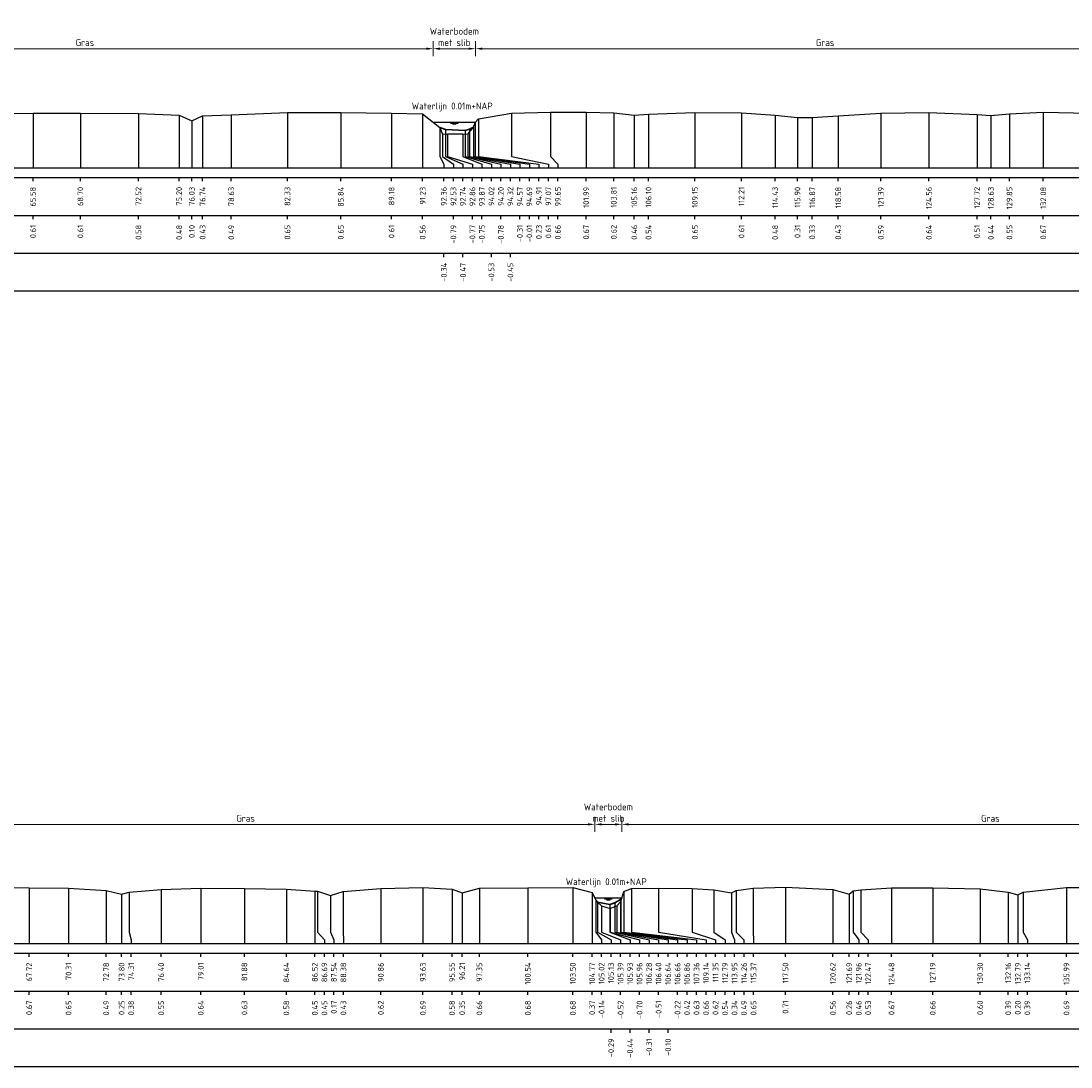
# Model space of a CAD drawing. Header units: metres. Extents: x 132725 to 140175, y 414354 to 417094.
# Tile 11 of 61: x 139763 to 139832, y 416533 to 416602. Entities that reach past the tile are written whole.
import ezdxf
from ezdxf.enums import TextEntityAlignment as Align

# ---------------------------------------------------------------- set-up
doc = ezdxf.new("R2010")
doc.units = ezdxf.units.M
doc.header["$PDMODE"] = 35
doc.header["$PDSIZE"] = 0.075
doc.layers.get('Defpoints').update_dxf_attribs({"true_color": 0x806000})
for name, color, linetype, lineweight in [('B-ME-GW-MAAIVELD-GD', 8, 'GW-MAAIVELD', 25), ('X-ME-AL-PROFIEL_BOVENKANT SLIB-GD', 42, 'Continuous', 35), ('X-XX-AL-DETAIL1-M', 7, 'Continuous', 18), ('X-XX-AL-NAP-T18', 7, 'Continuous', 18)]:
    doc.layers.add(name, color=color, linetype=linetype, lineweight=lineweight)
doc.layers.add('X-ME-AL-PROFIEL_WATERLIJN-GD', color=150, linetype='Continuous')
doc.layers.add('X-ME-AL-PROFIELRASTER-S', color=7, linetype='Continuous')
doc.styles.add('NLCS-ISO-ANNOTATIEF-T18', font='NLCS-ISO.ttf', dxfattribs={"height": 1.8})
doc.styles.add('NLCS-ISO-ANNOTATIVE-T18', font='NLCS-ISO.ttf', dxfattribs={"height": 1.8})
doc.linetypes.add('GW-MAAIVELD', pattern='A,12,[40,NLCS.SHX,S=1,R=0,X=0,Y=-0.5],12', length=24)
doc.dimstyles.new('NLCS-ANNOTATIEF-T18-PIJL_L2_H0', dxfattribs={"dimtxt": 2.5, "dimasz": 1.8, "dimexe": 2, "dimexo": 2, "dimgap": 0.7, "dimtad": 1, "dimzin": 0, "dimdsep": 46, "dimtxsty": 'NLCS-ISO-ANNOTATIEF-T18', "dimcen": 0, "dimdle": 2, "dimclrd": 256, "dimclre": 256, "dimclrt": 10, "dimaunit": 2, "dimadec": 0, "dimazin": 0, "dimtfac": 1, "dimtdec": 3, "dimtofl": 0, "dimtmove": 0, "dimatfit": 3, "dimfxl": 2, "dimfxlon": 1, "dimtfillclr": 256, "dimtolj": 1, "dimtzin": 0, "dimlwd": -1, "dimlwe": -1, "dimarcsym": 0})

# ---------------------------------------------------------------- blocks, each defined once
blk = doc.blocks.new('SAL-PROFIELRASTER_BALK_EIND1-SOD')
at = {"color": 0, "linetype": 'ByBlock', "lineweight": -2, "flags": 128}
for points in [[(0, 0), (1, 0)], [(0, -2.5), (1, -2.5)], [(0, -12.5), (1, -12.5)]]:
    blk.add_lwpolyline(points, dxfattribs=at)
blk = doc.blocks.new('SAL-PROFIELRASTER_BALK_EIND2-SOD')
at = {"color": 0, "linetype": 'ByBlock', "lineweight": -2}
blk.add_line((1, -12.5), (0, -12.5), dxfattribs=at)
blk = doc.blocks.new('SAL-PROFIELRASTER_BALK_DATA-SOD')
at = {"color": 0, "linetype": 'ByBlock', "lineweight": -2}
blk.add_lwpolyline([(0, -3.5), (0, -2.5)], dxfattribs=at)
at = {"color": 0, "linetype": 'ByBlock', "lineweight": -2, "style": 'NLCS-ISO-ANNOTATIVE-T18'}
blk.add_attdef('GETAL', text='', height=1.5, rotation=90, dxfattribs=at).set_placement((0.75, -5), align=Align.RIGHT)
blk = doc.blocks.new('SAL-PROFIELRASTER_AANHAAL-SOD')
at = {"color": 9, "linetype": 'ByBlock', "lineweight": -2, "flags": 128}
blk.add_lwpolyline([(0, 1), (0, 0)], dxfattribs=at)
blk = doc.blocks.new('SAL-PROFIELRASTER_AANHAAL_STAGGER-SOD')
at = {"color": 9, "linetype": 'ByBlock', "lineweight": -2, "flags": 128}
for points in [[(0, 0), (0, -0.25)], [(0, -0.25), (1, -0.75)], [(1, -0.75), (1, -1)]]:
    blk.add_lwpolyline(points, dxfattribs=at)
blk = doc.blocks.new('*D206')
at = {"layer": 'Defpoints', "color": 0, "transparency": 16777216}
for p in [(139744.191, 416599.771), (139744.191, 416594.939), (139790.038, 416594.935)]:
    blk.add_point(p, dxfattribs=at)
at = {"layer": 'X-XX-AL-DETAIL1-M', "transparency": 16777216}
for p, q in [((139744.191, 416599.271), (139744.191, 416600.271)), ((139790.038, 416599.271), (139790.038, 416600.271)), ((139789.588, 416599.771), (139744.641, 416599.771))]:
    blk.add_line(p, q, dxfattribs=at)
for points in [[(139744.641, 416599.846), (139744.641, 416599.696), (139744.191, 416599.771)], [(139789.588, 416599.846), (139789.588, 416599.696), (139790.038, 416599.771)]]:
    blk.add_solid(points, dxfattribs=at)
at = {"layer": 'X-XX-AL-DETAIL1-M', "color": 10, "transparency": 16777216, "insert": (139767.114, 416600.171), "char_height": 0.45, "attachment_point": 5, "style": 'NLCS-ISO-ANNOTATIEF-T18'}
blk.add_mtext('\\A1;Gras', dxfattribs=at)
blk = doc.blocks.new('*D207')
at = {"layer": 'Defpoints', "color": 0, "transparency": 16777216}
for p in [(139790.038, 416599.771), (139790.038, 416594.935), (139792.825, 416594.935)]:
    blk.add_point(p, dxfattribs=at)
at = {"layer": 'X-XX-AL-DETAIL1-M', "transparency": 16777216}
for p, q in [((139790.038, 416599.271), (139790.038, 416600.271)), ((139792.825, 416599.271), (139792.825, 416600.271)), ((139792.375, 416599.771), (139790.488, 416599.771))]:
    blk.add_line(p, q, dxfattribs=at)
for points in [[(139790.488, 416599.846), (139790.488, 416599.696), (139790.038, 416599.771)], [(139792.375, 416599.846), (139792.375, 416599.696), (139792.825, 416599.771)]]:
    blk.add_solid(points, dxfattribs=at)
at = {"layer": 'X-XX-AL-DETAIL1-M', "color": 10, "transparency": 16777216, "insert": (139791.431, 416600.546), "char_height": 0.45, "attachment_point": 5, "style": 'NLCS-ISO-ANNOTATIEF-T18'}
blk.add_mtext('\\A1;Waterbodem\\Pmet slib', dxfattribs=at)
blk = doc.blocks.new('*D208')
at = {"layer": 'Defpoints', "color": 0, "transparency": 16777216}
for p in [(139792.825, 416599.771), (139792.825, 416594.935), (139838.842, 416594.935)]:
    blk.add_point(p, dxfattribs=at)
at = {"layer": 'X-XX-AL-DETAIL1-M', "transparency": 16777216}
for p, q in [((139792.825, 416599.271), (139792.825, 416600.271)), ((139838.842, 416599.271), (139838.842, 416600.271)), ((139838.392, 416599.771), (139793.275, 416599.771))]:
    blk.add_line(p, q, dxfattribs=at)
for points in [[(139793.275, 416599.846), (139793.275, 416599.696), (139792.825, 416599.771)], [(139838.392, 416599.846), (139838.392, 416599.696), (139838.842, 416599.771)]]:
    blk.add_solid(points, dxfattribs=at)
at = {"layer": 'X-XX-AL-DETAIL1-M', "color": 10, "transparency": 16777216, "insert": (139815.834, 416600.171), "char_height": 0.45, "attachment_point": 5, "style": 'NLCS-ISO-ANNOTATIEF-T18'}
blk.add_mtext('\\A1;Gras', dxfattribs=at)
blk = doc.blocks.new('*D291')
at = {"layer": 'Defpoints', "color": 0, "transparency": 16777216}
for p in [(139754.699, 416548.713), (139754.699, 416543.877), (139800.679, 416543.877)]:
    blk.add_point(p, dxfattribs=at)
at = {"layer": 'X-XX-AL-DETAIL1-M', "transparency": 16777216}
for p, q in [((139754.699, 416548.213), (139754.699, 416549.213)), ((139800.679, 416548.213), (139800.679, 416549.213)), ((139800.229, 416548.713), (139755.149, 416548.713))]:
    blk.add_line(p, q, dxfattribs=at)
for points in [[(139755.149, 416548.788), (139755.149, 416548.638), (139754.699, 416548.713)], [(139800.229, 416548.788), (139800.229, 416548.638), (139800.679, 416548.713)]]:
    blk.add_solid(points, dxfattribs=at)
at = {"layer": 'X-XX-AL-DETAIL1-M', "color": 10, "transparency": 16777216, "insert": (139777.689, 416549.113), "char_height": 0.45, "attachment_point": 5, "style": 'NLCS-ISO-ANNOTATIEF-T18'}
blk.add_mtext('\\A1;Gras', dxfattribs=at)
blk = doc.blocks.new('*D292')
at = {"layer": 'Defpoints', "color": 0, "transparency": 16777216}
for p in [(139800.679, 416548.713), (139800.679, 416543.877), (139802.462, 416543.877)]:
    blk.add_point(p, dxfattribs=at)
at = {"layer": 'X-XX-AL-DETAIL1-M', "transparency": 16777216}
for p, q in [((139800.679, 416548.213), (139800.679, 416549.213)), ((139802.462, 416548.213), (139802.462, 416549.213)), ((139802.012, 416548.713), (139801.129, 416548.713))]:
    blk.add_line(p, q, dxfattribs=at)
for points in [[(139801.129, 416548.788), (139801.129, 416548.638), (139800.679, 416548.713)], [(139802.012, 416548.788), (139802.012, 416548.638), (139802.462, 416548.713)]]:
    blk.add_solid(points, dxfattribs=at)
at = {"layer": 'X-XX-AL-DETAIL1-M', "color": 10, "transparency": 16777216, "insert": (139801.571, 416549.488), "char_height": 0.45, "attachment_point": 5, "style": 'NLCS-ISO-ANNOTATIEF-T18'}
blk.add_mtext('\\A1;Waterbodem\\Pmet slib', dxfattribs=at)
blk = doc.blocks.new('*D288')
at = {"layer": 'Defpoints', "color": 0, "transparency": 16777216}
for p in [(139802.462, 416548.713), (139802.462, 416543.877), (139850.963, 416543.895)]:
    blk.add_point(p, dxfattribs=at)
at = {"layer": 'X-XX-AL-DETAIL1-M', "transparency": 16777216}
for p, q in [((139802.462, 416548.213), (139802.462, 416549.213)), ((139850.963, 416548.213), (139850.963, 416549.213)), ((139850.513, 416548.713), (139802.912, 416548.713))]:
    blk.add_line(p, q, dxfattribs=at)
for points in [[(139802.912, 416548.788), (139802.912, 416548.638), (139802.462, 416548.713)], [(139850.513, 416548.788), (139850.513, 416548.638), (139850.963, 416548.713)]]:
    blk.add_solid(points, dxfattribs=at)
at = {"layer": 'X-XX-AL-DETAIL1-M', "color": 10, "transparency": 16777216, "insert": (139826.713, 416549.113), "char_height": 0.45, "attachment_point": 5, "style": 'NLCS-ISO-ANNOTATIEF-T18'}
blk.add_mtext('\\A1;Gras', dxfattribs=at)

msp = doc.modelspace()

# ---------------------------------------------------------------- linework, layer by layer
at = {"layer": 'B-ME-GW-MAAIVELD-GD', "ltscale": 0.1, "flags": 128}
for points in [[(139698.118, 416595.775), (139702.141, 416595.701), (139706.008, 416595.644), (139709.484, 416595.657), (139712.668, 416595.667), (139716.674, 416595.592), (139718.391, 416595.523), (139718.849, 416595.506), (139720.223, 416595.643), (139723.51, 416595.648), (139727.546, 416595.606), (139729.851, 416595.508), (139730.262, 416595.374), (139730.467, 416595.572), (139730.92, 416595.619), (139734.341, 416595.681), (139738.349, 416595.665), (139740.678, 416595.597), (139741.685, 416595.161), (139741.87, 416594.572), (139742.128, 416594.278), (139743.352, 416594.115), (139743.822, 416594.521), (139744.191, 416594.939), (139744.304, 416595.032), (139745.181, 416595.479), (139746.346, 416595.591), (139749.726, 416595.612), (139754.512, 416595.537), (139756.089, 416595.383), (139757.955, 416595.396), (139758.961, 416595.187), (139760.493, 416595.485), (139763.702, 416595.536), (139766.818, 416595.532), (139770.638, 416595.508), (139773.319, 416595.401), (139774.149, 416595.022), (139774.861, 416595.354), (139776.751, 416595.413), (139780.445, 416595.571), (139783.96, 416595.578), (139787.297, 416595.534), (139789.348, 416595.489), (139790.476, 416594.583), (139790.65, 416594.136), (139790.981, 416594.16), (139791.988, 416594.172), (139792.321, 416594.148), (139792.689, 416594.612), (139792.804, 416594.912), (139793.032, 416595.158), (139795.188, 416595.53), (139797.77, 416595.588), (139800.109, 416595.595), (139801.929, 416595.541), (139803.28, 416595.387), (139804.218, 416595.465), (139807.269, 416595.572), (139810.332, 416595.539), (139812.548, 416595.405), (139814.016, 416595.235), (139814.992, 416595.25), (139816.701, 416595.353), (139819.513, 416595.516), (139822.674, 416595.568), (139825.838, 416595.436), (139826.748, 416595.364), (139827.973, 416595.474), (139830.199, 416595.595), (139833.202, 416595.518), (139836.243, 416595.473), (139838.373, 416595.342), (139838.933, 416594.856), (139839.3, 416594.413), (139839.593, 416594.194), (139839.942, 416594.424), (139840.049, 416594.636), (139840.281, 416595.096), (139841.177, 416595.292), (139842.775, 416595.497), (139846.11, 416595.569), (139850.544, 416595.461), (139851.407, 416595.391), (139854.089, 416595.604), (139858.155, 416595.586), (139861.873, 416595.354), (139862.954, 416595.01), (139863.575, 416594.471), (139863.915, 416594.408), (139864.341, 416594.542), (139864.567, 416595.057), (139865.516, 416595.251), (139866.83, 416595.411), (139870.649, 416595.506), (139874.599, 416595.562), (139878.62, 416595.434), (139882.765, 416595.624), (139884.86, 416595.545), (139885.037, 416595.54), (139885.752, 416595.442), (139886.098, 416595.332), (139886.733, 416595.149), (139887.286, 416594.921), (139887.552, 416594.735), (139888.521, 416594.188), (139889.555, 416594.022), (139890.462, 416594.226), (139891.498, 416594.387), (139892.29, 416594.553), (139892.868, 416594.957), (139893.239, 416595.157), (139894, 416595.653), (139895.213, 416595.85)], [(139695.732, 416544.495), (139697.821, 416544.519), (139700.364, 416544.514), (139702.819, 416544.46), (139703.854, 416544.391), (139704.611, 416544.252), (139705.665, 416544.275), (139706.547, 416544.359), (139708.086, 416544.468), (139711.046, 416544.523), (139712.605, 416544.289), (139713.386, 416544.25), (139714.161, 416544.451), (139716.591, 416544.568), (139719.038, 416544.572), (139721.99, 416544.562), (139724.889, 416544.436), (139724.894, 416544.436), (139726.273, 416544.308), (139727.212, 416544.307), (139727.957, 416544.408), (139728.923, 416544.489), (139730.961, 416544.575), (139733.297, 416544.553), (139736.885, 416544.427), (139738.667, 416544.353), (139739.594, 416544.21), (139740.563, 416544.407), (139742.817, 416544.306), (139746.028, 416544.493), (139747.273, 416544.494), (139747.441, 416544.483), (139748.035, 416544.471), (139749.873, 416544.413), (139750.293, 416544.399), (139751.597, 416544.321), (139752.37, 416544.231), (139752.633, 416544.059), (139752.889, 416543.34), (139753.235, 416543.115), (139753.837, 416543.111), (139754.301, 416542.997), (139754.453, 416543.772), (139754.753, 416543.9), (139755.748, 416544.238), (139756.658, 416544.367), (139758.593, 416544.513), (139761.295, 416544.554), (139763.449, 416544.533), (139766.04, 416544.521), (139768.516, 416544.354), (139769.533, 416544.119), (139770.04, 416544.247), (139772.134, 416544.42), (139774.741, 416544.504), (139777.614, 416544.501), (139780.375, 416544.444), (139782.254, 416544.32), (139782.422, 416544.317), (139783.272, 416544.04), (139784.107, 416544.301), (139786.596, 416544.483), (139789.366, 416544.558), (139791.281, 416544.446), (139791.945, 416544.215), (139793.08, 416544.523), (139796.272, 416544.542), (139799.232, 416544.55), (139800.499, 416544.237), (139800.755, 416543.725), (139800.863, 416543.581), (139801.125, 416543.343), (139801.69, 416543.167), (139802.131, 416543.357), (139802.39, 416543.643), (139802.588, 416544.284), (139803.096, 416544.498), (139804.871, 416544.524), (139807.08, 416544.485), (139808.523, 416544.41), (139809.68, 416544.208), (139809.989, 416544.36), (139811.105, 416544.516), (139813.227, 416544.576), (139816.355, 416544.422), (139817.423, 416544.125), (139817.694, 416544.327), (139818.197, 416544.401), (139820.209, 416544.54), (139822.918, 416544.529), (139826.036, 416544.463), (139827.892, 416544.258), (139828.524, 416544.066), (139828.871, 416544.26), (139831.723, 416544.56), (139835.446, 416544.551), (139839.033, 416544.443), (139840.172, 416544.148), (139840.655, 416544.239), (139842.187, 416544.536), (139845.601, 416544.6), (139849.749, 416544.456), (139850.963, 416543.895), (139851.119, 416543.489), (139851.247, 416543.129), (139852.003, 416543.115), (139852.435, 416543.267), (139852.706, 416543.89), (139853.111, 416544.156), (139854.442, 416544.515), (139857.462, 416544.617), (139860.262, 416544.629), (139862.928, 416544.513), (139864.856, 416544.304), (139865.61, 416544.043), (139866.241, 416544.296), (139867.801, 416544.48), (139869.678, 416544.567), (139872.607, 416544.618), (139875.437, 416544.623), (139879.344, 416544.561), (139881.051, 416544.359), (139881.887, 416544.07), (139882.305, 416544.32), (139883.954, 416544.555), (139886.356, 416544.632), (139892.982, 416544.475), (139893.47, 416544.176), (139893.746, 416543.852), (139893.967, 416543.428), (139894.441, 416543.313), (139894.845, 416543.428), (139895.153, 416543.863), (139895.419, 416544.056), (139896.214, 416544.402), (139897.365, 416544.572), (139899.059, 416544.665), (139901.471, 416544.666), (139904.162, 416544.657), (139906.433, 416544.655), (139909.261, 416544.578), (139911.032, 416544.379), (139911.868, 416544.056), (139912.834, 416544.463), (139914.196, 416544.571), (139917.273, 416544.614), (139920.384, 416544.608), (139923.752, 416544.604), (139927.25, 416544.637), (139930.515, 416544.6), (139933.25, 416544.679), (139935.82, 416544.662), (139937.522, 416544.605), (139939.041, 416544.522), (139940.66, 416544.394), (139942.104, 416544.065), (139942.59, 416543.817), (139943.154, 416543.4), (139943.965, 416543.353), (139945.056, 416543.359), (139945.863, 416543.423), (139946.752, 416543.565), (139947.401, 416543.761), (139948.115, 416543.956), (139949.407, 416544.429), (139950.708, 416544.692), (139952.192, 416544.813)]]:
    msp.add_lwpolyline(points, dxfattribs=at)
at = {"layer": 'X-ME-AL-PROFIEL_BOVENKANT SLIB-GD'}
for points in [[(139790.476, 416594.583), (139790.854, 416594.454), (139792.135, 416594.395), (139792.435, 416594.478), (139792.689, 416594.612)], [(139800.863, 416543.581), (139801.662, 416543.428), (139802.007, 416543.553), (139802.373, 416543.766), (139802.462, 416543.877)]]:
    msp.add_lwpolyline(points, dxfattribs=at)
at = {"layer": 'X-ME-AL-PROFIEL_WATERLIJN-GD'}
for points in [[(139790.038, 416594.935), (139792.825, 416594.935)], [(139791.181, 416594.874), (139791.681, 416594.874)], [(139791.306, 416594.814), (139791.556, 416594.814)], [(139800.679, 416543.877), (139802.462, 416543.877)], [(139801.321, 416543.816), (139801.821, 416543.816)], [(139801.446, 416543.756), (139801.696, 416543.756)]]:
    msp.add_lwpolyline(points, dxfattribs=at)

# ---------------------------------------------------------------- block references
at = {"layer": 'X-ME-AL-PROFIELRASTER-S'}
for p, yscale in [((139763.702, 416591.925), 3.611), ((139766.818, 416591.925), 3.607), ((139770.638, 416591.925), 3.583), ((139773.319, 416591.925), 3.476), ((139774.861, 416591.925), 3.429), ((139776.751, 416591.925), 3.488), ((139780.445, 416591.925), 3.646), ((139783.96, 416591.925), 3.653), ((139787.297, 416591.925), 3.609), ((139789.348, 416591.925), 3.564), ((139793.032, 416592.925), 2.233), ((139795.188, 416592.925), 2.605), ((139797.77, 416592.925), 2.663), ((139800.109, 416591.925), 3.67), ((139801.929, 416591.925), 3.616), ((139803.28, 416591.925), 3.462), ((139804.218, 416591.925), 3.54), ((139807.269, 416591.925), 3.647), ((139810.332, 416591.925), 3.614), ((139812.548, 416591.925), 3.48), ((139814.016, 416591.925), 3.31), ((139814.992, 416591.925), 3.325), ((139816.701, 416591.925), 3.428), ((139819.513, 416591.925), 3.591), ((139822.674, 416591.925), 3.643), ((139825.838, 416591.925), 3.511), ((139826.748, 416591.925), 3.439), ((139827.973, 416591.925), 3.549), ((139830.199, 416591.925), 3.67), ((139774.149, 416591.925), 3.097), ((139790.476, 416592.925), 1.658), ((139790.854, 416592.925), 1.529), ((139792.135, 416592.925), 1.47), ((139792.435, 416592.925), 1.553), ((139792.689, 416592.925), 1.687), ((139792.804, 416592.925), 1.987), ((139790.65, 416592.925), 1.211), ((139790.981, 416592.925), 1.235), ((139791.988, 416592.925), 1.247), ((139792.321, 416592.925), 1.223), ((139763.449, 416540.867), 3.666), ((139766.04, 416540.867), 3.654), ((139768.516, 416540.867), 3.487), ((139769.533, 416540.867), 3.252), ((139770.04, 416541.867), 2.38), ((139772.134, 416540.867), 3.553), ((139774.741, 416540.867), 3.637), ((139777.614, 416540.867), 3.634), ((139780.375, 416540.867), 3.577), ((139782.254, 416540.867), 3.453), ((139782.422, 416541.867), 2.45), ((139783.272, 416541.867), 2.173), ((139784.107, 416541.867), 2.434), ((139786.596, 416540.867), 3.616), ((139789.366, 416540.867), 3.691), ((139791.281, 416540.867), 3.579), ((139791.945, 416540.867), 3.348), ((139793.08, 416540.867), 3.656), ((139796.272, 416540.867), 3.675), ((139799.232, 416540.867), 3.683), ((139800.499, 416540.867), 3.37), ((139802.588, 416541.867), 2.417), ((139803.096, 416541.867), 2.631), ((139804.871, 416541.867), 2.657), ((139807.08, 416541.867), 2.618), ((139808.523, 416541.867), 2.543), ((139809.68, 416541.867), 2.341), ((139809.989, 416541.867), 2.493), ((139811.105, 416541.867), 2.649), ((139813.227, 416540.867), 3.709), ((139816.355, 416540.867), 3.555), ((139817.423, 416540.867), 3.258), ((139817.694, 416541.867), 2.46), ((139818.197, 416541.867), 2.534), ((139820.209, 416540.867), 3.673), ((139822.918, 416540.867), 3.662), ((139826.036, 416540.867), 3.596), ((139827.892, 416540.867), 3.391), ((139828.524, 416540.867), 3.199), ((139828.871, 416541.867), 2.393), ((139831.723, 416540.867), 3.693), ((139800.755, 416541.867), 1.858), ((139800.863, 416541.867), 1.714), ((139801.125, 416541.867), 1.476), ((139801.662, 416541.867), 1.561), ((139802.007, 416541.867), 1.686), ((139802.131, 416541.867), 1.49), ((139802.373, 416541.867), 1.899), ((139802.39, 416541.867), 1.776), ((139801.69, 416541.867), 1.3)]:
    msp.add_blockref('SAL-PROFIELRASTER_AANHAAL-SOD', p, dxfattribs=dict(at, yscale=yscale))
for p, xscale, zscale in [((139790.476, 416592.925), 0.2696927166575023, 0.2696927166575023), ((139790.65, 416592.925), 0.7203503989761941, 0.7203503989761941), ((139790.854, 416592.925), 1.141036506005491, 1.141036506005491), ((139790.981, 416592.925), 1.63991148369, 1.63991148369), ((139791.988, 416592.925), 1.257361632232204, 1.257361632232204), ((139792.135, 416592.925), 1.735415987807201, 1.735415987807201), ((139792.321, 416592.925), 2.1749598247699, 2.1749598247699), ((139792.435, 416592.925), 2.685098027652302, 2.685098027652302), ((139792.689, 416592.925), 3.056741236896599, 3.056741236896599), ((139792.804, 416592.925), 3.566895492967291, 3.566895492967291), ((139793.032, 416592.925), 3.963257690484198, 3.963257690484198), ((139795.188, 416592.925), 2.432947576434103, 2.432947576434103), ((139797.77, 416592.925), 0.4758393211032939, 0.4758393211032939), ((139770.04, 416541.867), 0.1173666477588, 0.1173666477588), ((139782.422, 416541.867), 0.4570970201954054, 0.4570970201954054), ((139783.272, 416541.867), 0.2322100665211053, 0.2322100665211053), ((139784.107, 416541.867), 0.02231447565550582, 0.02231447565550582), ((139800.755, 416541.867), 0.3686040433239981, 0.3686040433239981), ((139800.863, 416541.867), 0.8864918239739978, 0.8864918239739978), ((139801.125, 416541.867), 1.248798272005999, 1.248798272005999), ((139801.662, 416541.867), 1.337157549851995, 1.337157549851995), ((139801.69, 416541.867), 1.934048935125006, 1.934048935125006), ((139802.007, 416541.867), 2.241790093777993, 2.241790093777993), ((139802.131, 416541.867), 2.743071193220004, 2.743071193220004), ((139802.373, 416541.867), 3.126188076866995, 3.126188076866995), ((139802.39, 416541.867), 3.734427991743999, 3.734427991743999), ((139802.588, 416541.867), 4.160971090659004, 4.160971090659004), ((139803.096, 416541.867), 4.277852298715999, 4.277852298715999), ((139804.871, 416541.867), 3.128357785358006, 3.128357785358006), ((139807.08, 416541.867), 1.543877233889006, 1.543877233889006), ((139808.523, 416541.867), 0.7264288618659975, 0.7264288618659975), ((139809.68, 416541.867), 0.1937530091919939, 0.1937530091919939), ((139809.989, 416541.867), 0.5096314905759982, 0.5096314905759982), ((139811.105, 416541.867), 0.01917181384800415, 0.01917181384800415), ((139817.694, 416541.867), 0.3536207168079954, 0.3536207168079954), ((139818.197, 416541.867), 0.4754898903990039, 0.4754898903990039), ((139828.871, 416541.867), 0.2781809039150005, 0.2781809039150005)]:
    msp.add_blockref('SAL-PROFIELRASTER_AANHAAL_STAGGER-SOD', p, dxfattribs=dict(at, xscale=xscale, zscale=zscale))
at = {"layer": 'X-ME-AL-PROFIELRASTER-S', "yscale": 0.25}
for name, p, xscale, zscale in [('SAL-PROFIELRASTER_BALK_EIND1-SOD', (139698.118, 416591.925), 200.5, 197.7198789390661), ('SAL-PROFIELRASTER_BALK_EIND2-SOD', (139698.118, 416589.425), 200.5, 197.7198789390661), ('SAL-PROFIELRASTER_BALK_EIND2-SOD', (139698.118, 416586.925), 200.5, 197.7198789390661), ('SAL-PROFIELRASTER_BALK_EIND1-SOD', (139695.732, 416540.867), 257.0852728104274, 257.0852728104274), ('SAL-PROFIELRASTER_BALK_EIND2-SOD', (139695.732, 416538.367), 257.0852728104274, 257.0852728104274), ('SAL-PROFIELRASTER_BALK_EIND2-SOD', (139695.732, 416535.867), 257.0852728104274, 257.0852728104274)]:
    msp.add_blockref(name, p, dxfattribs=dict(at, xscale=xscale, zscale=zscale))
at = {"layer": 'X-ME-AL-PROFIELRASTER-S', "xscale": 0.25, "yscale": 0.25, "zscale": 0.25}
for p, values in [((139763.702, 416591.925), {'GETAL': '65.58'}), ((139766.818, 416591.925), {'GETAL': '68.70'}), ((139770.638, 416591.925), {'GETAL': '72.52'}), ((139773.319, 416591.925), {'GETAL': '75.20'}), ((139774.149, 416591.925), {'GETAL': '76.03'}), ((139774.861, 416591.925), {'GETAL': '76.74'}), ((139776.751, 416591.925), {'GETAL': '78.63'}), ((139780.445, 416591.925), {'GETAL': '82.33'}), ((139783.96, 416591.925), {'GETAL': '85.84'}), ((139787.297, 416591.925), {'GETAL': '89.18'}), ((139789.348, 416591.925), {'GETAL': '91.23'}), ((139790.746, 416591.925), {'GETAL': '92.36'}), ((139791.371, 416591.925), {'GETAL': '92.53'}), ((139791.996, 416591.925), {'GETAL': '92.74'}), ((139792.621, 416591.925), {'GETAL': '92.86'}), ((139793.246, 416591.925), {'GETAL': '93.87'}), ((139793.871, 416591.925), {'GETAL': '94.02'}), ((139794.496, 416591.925), {'GETAL': '94.20'}), ((139795.121, 416591.925), {'GETAL': '94.32'}), ((139795.746, 416591.925), {'GETAL': '94.57'}), ((139796.371, 416591.925), {'GETAL': '94.69'}), ((139796.996, 416591.925), {'GETAL': '94.91'}), ((139797.621, 416591.925), {'GETAL': '97.07'}), ((139798.246, 416591.925), {'GETAL': '99.65'}), ((139800.109, 416591.925), {'GETAL': '101.99'}), ((139801.929, 416591.925), {'GETAL': '103.81'}), ((139803.28, 416591.925), {'GETAL': '105.16'}), ((139804.218, 416591.925), {'GETAL': '106.10'}), ((139807.269, 416591.925), {'GETAL': '109.15'}), ((139810.332, 416591.925), {'GETAL': '112.21'}), ((139812.548, 416591.925), {'GETAL': '114.43'}), ((139814.016, 416591.925), {'GETAL': '115.90'}), ((139814.992, 416591.925), {'GETAL': '116.87'}), ((139816.701, 416591.925), {'GETAL': '118.58'}), ((139819.513, 416591.925), {'GETAL': '121.39'}), ((139822.674, 416591.925), {'GETAL': '124.56'}), ((139825.838, 416591.925), {'GETAL': '127.72'}), ((139826.748, 416591.925), {'GETAL': '128.63'}), ((139827.973, 416591.925), {'GETAL': '129.85'}), ((139830.199, 416591.925), {'GETAL': '132.08'}), ((139763.702, 416589.425), {'GETAL': '0.61'}), ((139766.818, 416589.425), {'GETAL': '0.61'}), ((139770.638, 416589.425), {'GETAL': '0.58'}), ((139773.319, 416589.425), {'GETAL': '0.48'}), ((139774.149, 416589.425), {'GETAL': '0.10'}), ((139774.861, 416589.425), {'GETAL': '0.43'}), ((139776.751, 416589.425), {'GETAL': '0.49'}), ((139780.445, 416589.425), {'GETAL': '0.65'}), ((139783.96, 416589.425), {'GETAL': '0.65'}), ((139787.297, 416589.425), {'GETAL': '0.61'}), ((139789.348, 416589.425), {'GETAL': '0.56'}), ((139791.371, 416589.425), {'GETAL': '-0.79'}), ((139792.621, 416589.425), {'GETAL': '-0.77'}), ((139793.246, 416589.425), {'GETAL': '-0.75'}), ((139794.496, 416589.425), {'GETAL': '-0.78'}), ((139795.746, 416589.425), {'GETAL': '-0.31'}), ((139796.371, 416589.425), {'GETAL': '-0.01'}), ((139796.996, 416589.425), {'GETAL': '0.23'}), ((139797.621, 416589.425), {'GETAL': '0.61'}), ((139798.246, 416589.425), {'GETAL': '0.66'}), ((139800.109, 416589.425), {'GETAL': '0.67'}), ((139801.929, 416589.425), {'GETAL': '0.62'}), ((139803.28, 416589.425), {'GETAL': '0.46'}), ((139804.218, 416589.425), {'GETAL': '0.54'}), ((139807.269, 416589.425), {'GETAL': '0.65'}), ((139810.332, 416589.425), {'GETAL': '0.61'}), ((139812.548, 416589.425), {'GETAL': '0.48'}), ((139814.016, 416589.425), {'GETAL': '0.31'}), ((139814.992, 416589.425), {'GETAL': '0.33'}), ((139816.701, 416589.425), {'GETAL': '0.43'}), ((139819.513, 416589.425), {'GETAL': '0.59'}), ((139822.674, 416589.425), {'GETAL': '0.64'}), ((139825.838, 416589.425), {'GETAL': '0.51'}), ((139826.748, 416589.425), {'GETAL': '0.44'}), ((139827.973, 416589.425), {'GETAL': '0.55'}), ((139830.199, 416589.425), {'GETAL': '0.67'}), ((139790.746, 416586.925), {'GETAL': '-0.34'}), ((139791.996, 416586.925), {'GETAL': '-0.47'}), ((139793.871, 416586.925), {'GETAL': '-0.53'}), ((139795.121, 416586.925), {'GETAL': '-0.45'}), ((139763.449, 416540.867), {'GETAL': '67.72'}), ((139766.04, 416540.867), {'GETAL': '70.31'}), ((139768.516, 416540.867), {'GETAL': '72.78'}), ((139769.533, 416540.867), {'GETAL': '73.80'}), ((139770.158, 416540.867), {'GETAL': '74.31'}), ((139772.134, 416540.867), {'GETAL': '76.40'}), ((139774.741, 416540.867), {'GETAL': '79.01'}), ((139777.614, 416540.867), {'GETAL': '81.88'}), ((139780.375, 416540.867), {'GETAL': '84.64'}), ((139782.254, 416540.867), {'GETAL': '86.52'}), ((139782.879, 416540.867), {'GETAL': '86.69'}), ((139783.504, 416540.867), {'GETAL': '87.54'}), ((139784.129, 416540.867), {'GETAL': '88.38'}), ((139786.596, 416540.867), {'GETAL': '90.86'}), ((139789.366, 416540.867), {'GETAL': '93.63'}), ((139791.281, 416540.867), {'GETAL': '95.55'}), ((139791.945, 416540.867), {'GETAL': '96.21'}), ((139793.08, 416540.867), {'GETAL': '97.35'}), ((139796.272, 416540.867), {'GETAL': '100.54'}), ((139799.232, 416540.867), {'GETAL': '103.50'}), ((139800.499, 416540.867), {'GETAL': '104.77'}), ((139801.124, 416540.867), {'GETAL': '105.02'}), ((139801.749, 416540.867), {'GETAL': '105.13'}), ((139802.374, 416540.867), {'GETAL': '105.39'}), ((139802.999, 416540.867), {'GETAL': '105.93'}), ((139803.624, 416540.867), {'GETAL': '105.96'}), ((139804.249, 416540.867), {'GETAL': '106.28'}), ((139804.874, 416540.867), {'GETAL': '106.40'}), ((139805.499, 416540.867), {'GETAL': '106.64'}), ((139806.124, 416540.867), {'GETAL': '106.66'}), ((139806.749, 416540.867), {'GETAL': '106.86'}), ((139807.374, 416540.867), {'GETAL': '107.36'}), ((139807.999, 416540.867), {'GETAL': '109.14'}), ((139808.624, 416540.867), {'GETAL': '111.35'}), ((139809.249, 416540.867), {'GETAL': '112.79'}), ((139809.874, 416540.867), {'GETAL': '113.95'}), ((139810.499, 416540.867), {'GETAL': '114.26'}), ((139811.124, 416540.867), {'GETAL': '115.37'}), ((139813.227, 416540.867), {'GETAL': '117.50'}), ((139816.355, 416540.867), {'GETAL': '120.62'}), ((139817.423, 416540.867), {'GETAL': '121.69'}), ((139818.048, 416540.867), {'GETAL': '121.96'}), ((139818.673, 416540.867), {'GETAL': '122.47'}), ((139820.209, 416540.867), {'GETAL': '124.48'}), ((139822.918, 416540.867), {'GETAL': '127.19'}), ((139826.036, 416540.867), {'GETAL': '130.30'}), ((139827.892, 416540.867), {'GETAL': '132.16'}), ((139828.524, 416540.867), {'GETAL': '132.79'}), ((139829.149, 416540.867), {'GETAL': '133.14'}), ((139831.723, 416540.867), {'GETAL': '135.99'}), ((139763.449, 416538.367), {'GETAL': '0.67'}), ((139766.04, 416538.367), {'GETAL': '0.65'}), ((139768.516, 416538.367), {'GETAL': '0.49'}), ((139769.533, 416538.367), {'GETAL': '0.25'}), ((139770.158, 416538.367), {'GETAL': '0.38'}), ((139772.134, 416538.367), {'GETAL': '0.55'}), ((139774.741, 416538.367), {'GETAL': '0.64'}), ((139777.614, 416538.367), {'GETAL': '0.63'}), ((139780.375, 416538.367), {'GETAL': '0.58'}), ((139782.254, 416538.367), {'GETAL': '0.45'}), ((139782.879, 416538.367), {'GETAL': '0.45'}), ((139783.504, 416538.367), {'GETAL': '0.17'}), ((139784.129, 416538.367), {'GETAL': '0.43'}), ((139786.596, 416538.367), {'GETAL': '0.62'}), ((139789.366, 416538.367), {'GETAL': '0.69'}), ((139791.281, 416538.367), {'GETAL': '0.58'}), ((139791.945, 416538.367), {'GETAL': '0.35'}), ((139793.08, 416538.367), {'GETAL': '0.66'}), ((139796.272, 416538.367), {'GETAL': '0.68'}), ((139799.232, 416538.367), {'GETAL': '0.68'}), ((139800.499, 416538.367), {'GETAL': '0.37'}), ((139801.124, 416538.367), {'GETAL': '-0.14'}), ((139802.374, 416538.367), {'GETAL': '-0.52'}), ((139803.624, 416538.367), {'GETAL': '-0.70'}), ((139804.874, 416538.367), {'GETAL': '-0.51'}), ((139806.124, 416538.367), {'GETAL': '-0.22'}), ((139806.749, 416538.367), {'GETAL': '0.42'}), ((139807.374, 416538.367), {'GETAL': '0.63'}), ((139807.999, 416538.367), {'GETAL': '0.66'}), ((139808.624, 416538.367), {'GETAL': '0.62'}), ((139809.249, 416538.367), {'GETAL': '0.54'}), ((139809.874, 416538.367), {'GETAL': '0.34'}), ((139810.499, 416538.367), {'GETAL': '0.49'}), ((139811.124, 416538.367), {'GETAL': '0.65'}), ((139813.227, 416538.367), {'GETAL': '0.71'}), ((139816.355, 416538.367), {'GETAL': '0.56'}), ((139817.423, 416538.367), {'GETAL': '0.26'}), ((139818.048, 416538.367), {'GETAL': '0.46'}), ((139818.673, 416538.367), {'GETAL': '0.53'}), ((139820.209, 416538.367), {'GETAL': '0.67'}), ((139822.918, 416538.367), {'GETAL': '0.66'}), ((139826.036, 416538.367), {'GETAL': '0.60'}), ((139827.892, 416538.367), {'GETAL': '0.39'}), ((139828.524, 416538.367), {'GETAL': '0.20'}), ((139829.149, 416538.367), {'GETAL': '0.39'}), ((139831.723, 416538.367), {'GETAL': '0.69'}), ((139801.749, 416535.867), {'GETAL': '-0.29'}), ((139802.999, 416535.867), {'GETAL': '-0.44'}), ((139804.249, 416535.867), {'GETAL': '-0.31'}), ((139805.499, 416535.867), {'GETAL': '-0.10'})]:
    msp.add_blockref('SAL-PROFIELRASTER_BALK_DATA-SOD', p, dxfattribs=at).add_auto_attribs(values)

# ---------------------------------------------------------------- texts
at = {"layer": 'X-XX-AL-NAP-T18', "color": 10, "char_height": 0.45, "width": 15.43377, "attachment_point": 7, "style": 'NLCS-ISO-ANNOTATIEF-T18'}
for insert in [(139788.631, 416595.635), (139798.771, 416544.576)]:
    msp.add_mtext('Waterlijn 0.01m+NAP', dxfattribs=dict(at, insert=insert))

# ---------------------------------------------------------------- dimensions: what is measured, and where the dimension line sits
at = {"layer": 'X-XX-AL-DETAIL1-M'}
for base, p1, p2, text, picture, middle in [((139790.038, 416599.771), (139792.825, 416594.935), (139790.038, 416594.935), 'Waterbodem\\Pmet slib', '*D207', (139791.431, 416599.771)), ((139744.191, 416599.771), (139790.038, 416594.935), (139744.191, 416594.939), 'Gras', '*D206', (139767.114, 416599.771)), ((139792.825, 416599.771), (139838.842, 416594.935), (139792.825, 416594.935), 'Gras', '*D208', (139815.834, 416599.771)), ((139800.679, 416548.713), (139802.462, 416543.877), (139800.679, 416543.877), 'Waterbodem\\Pmet slib', '*D292', (139801.571, 416548.713)), ((139754.699, 416548.713), (139800.679, 416543.877), (139754.699, 416543.877), 'Gras', '*D291', (139777.689, 416548.713)), ((139802.462, 416548.713), (139850.963, 416543.895), (139802.462, 416543.877), 'Gras', '*D288', (139826.713, 416548.713))]:
    dim = msp.add_linear_dim(base=base, p1=p1, p2=p2, text=text, dimstyle='NLCS-ANNOTATIEF-T18-PIJL_L2_H0', dxfattribs=at)
    dim.commit()
    dim.dimension.update_dxf_attribs({"geometry": picture, "text_midpoint": middle, "dimtype": 160})

doc.saveas('drawing.dxf')
